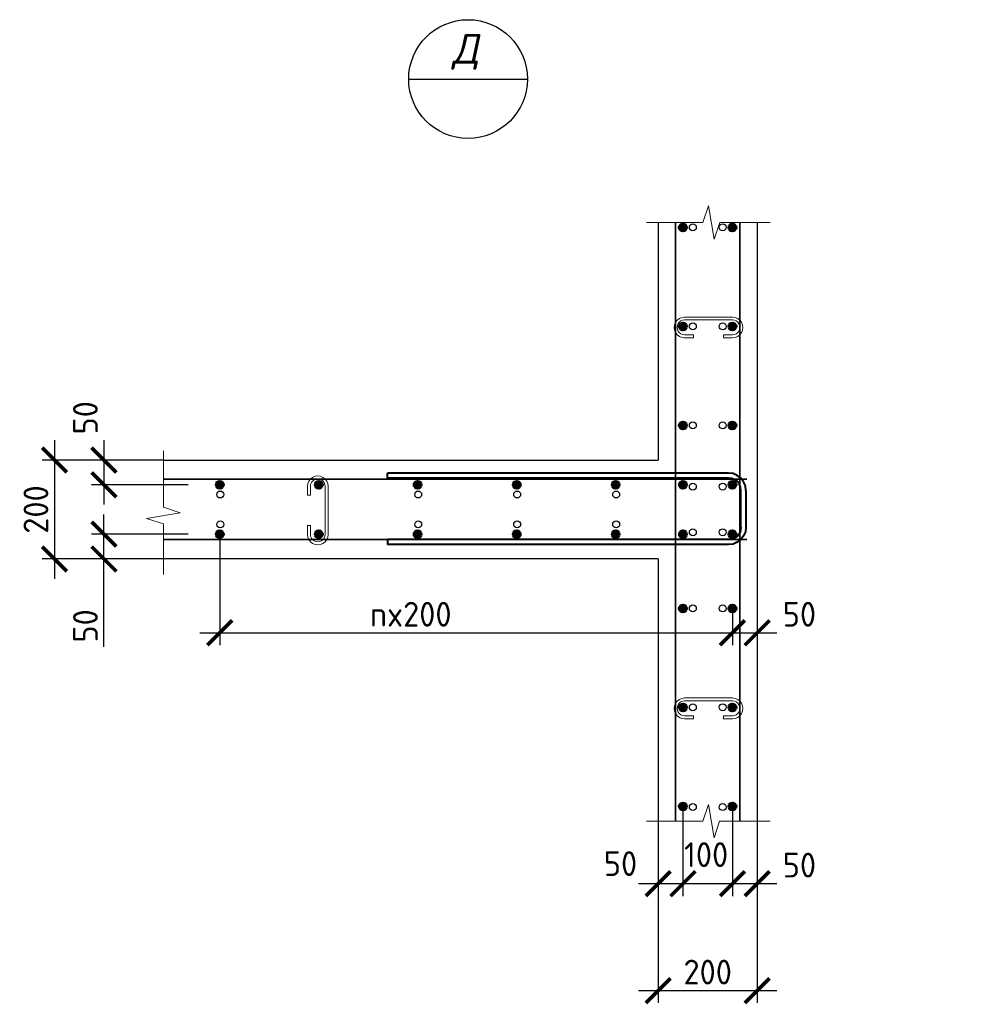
# Model space of a CAD drawing. Header units: millimetres. Extents: x 376598 to 1249954, y -318491 to -22134.
# Tile 35 of 256: x 469431 to 479167, y -156523 to -146573. Entities that reach past the tile are written whole.
import ezdxf
from ezdxf.enums import TextEntityAlignment as Align

# ---------------------------------------------------------------- set-up
doc = ezdxf.new("R2010")
doc.units = ezdxf.units.MM
for name, color, linetype, lineweight in [('0.35 ___', 243, 'Continuous', 35), ('0.4 ___', 121, 'Continuous', 40), ('Арм_хомуты', 133, 'Continuous', 18), ('Арм_шпильки', 143, 'Continuous', 18), ('Арматура', 152, 'Continuous', 40), ('Выноски', 20, 'Continuous', 20), ('РАЗМЕРЫ', 1, 'Continuous', 9), ('Текст', 7, 'Continuous', 25)]:
    doc.layers.add(name, color=color, linetype=linetype, lineweight=lineweight)
doc.styles.add('GOST 2.304', font='CS_Gost2304.shx')
doc.styles.add('GOST-2.304_Type-B', font='GOST_Common.ttf')
doc.styles.add('Украинский', font='isocpeur.ttf', dxfattribs={"oblique": 12})
doc.dimstyles.new('СПДС', dxfattribs={"dimscale": 100, "dimtxt": 2.5, "dimasz": 2.5, "dimexe": 1.25, "dimexo": 0, "dimtad": 1, "dimdec": 0, "dimtxsty": 'GOST-2.304_Type-B', "dimblk": 'ARCHTICK', "dimcen": 2.5, "dimdle": 2, "dimadec": 0, "dimazin": 2, "dimtfac": 0.75, "dimtdec": 0, "dimtmove": 1, "dimatfit": 3, "dimfxl": 1, "dimtolj": 1, "dimarcsym": 1})

# ---------------------------------------------------------------- blocks, each defined once
blk = doc.blocks.new('_ArchTick')
at = {"color": 0, "linetype": 'ByBlock', "const_width": 0.15}
blk.add_lwpolyline([(-0.5, -0.5), (0.5, 0.5)], dxfattribs=at)
blk = doc.blocks.new('*D1024')
at = {"layer": 'DEFPOINTS', "color": 0, "lineweight": 0, "transparency": 16777216}
for p in [(470882.7, -151022.6), (469782.7, -152022.6), (470882.7, -152022.6)]:
    blk.add_point(p, dxfattribs=at)
at = {"layer": 'РАЗМЕРЫ', "color": 0, "lineweight": -2, "transparency": 16777216}
for p, q in [((469782.7, -150822.6), (469782.7, -152222.6)), ((470882.7, -151022.6), (469657.7, -151022.6)), ((470882.7, -152022.6), (469657.7, -152022.6))]:
    blk.add_line(p, q, dxfattribs=at)
at = {"layer": 'РАЗМЕРЫ', "color": 0, "lineweight": -2, "transparency": 16777216, "xscale": 250, "yscale": 250, "zscale": 250}
for p, rotation in [((469782.7, -151022.6), 90), ((469782.7, -152022.6), 270)]:
    blk.add_blockref('_ArchTick', p, dxfattribs=dict(at, rotation=rotation))
at = {"layer": 'РАЗМЕРЫ', "color": 0, "lineweight": 0, "transparency": 16777216, "insert": (469595.2, -151522.6), "char_height": 250, "attachment_point": 5, "rotation": 90, "style": 'GOST-2.304_Type-B'}
blk.add_mtext('\\A1;200', dxfattribs=at)
blk = doc.blocks.new('*D1025')
at = {"layer": 'DEFPOINTS', "color": 0, "lineweight": 0, "transparency": 16777216}
for p in [(471452.7, -151772.6), (476882.5, -152522.6), (476882.5, -152768.6)]:
    blk.add_point(p, dxfattribs=at)
at = {"layer": 'РАЗМЕРЫ', "color": 0, "lineweight": -2, "transparency": 16777216}
for p, q in [((471452.7, -151772.6), (471452.7, -152893.6)), ((476882.5, -152522.6), (476882.5, -152893.6)), ((471252.7, -152768.6), (477082.5, -152768.6))]:
    blk.add_line(p, q, dxfattribs=at)
at = {"layer": 'РАЗМЕРЫ', "color": 0, "lineweight": -2, "transparency": 16777216, "xscale": 250, "yscale": 250, "zscale": 250, "rotation": 180}
blk.add_blockref('_ArchTick', (471452.7, -152768.6), dxfattribs=at)
at = {"layer": 'РАЗМЕРЫ', "color": 0, "lineweight": -2, "transparency": 16777216, "xscale": 250, "yscale": 250, "zscale": 250}
blk.add_blockref('_ArchTick', (476882.5, -152768.6), dxfattribs=at)
at = {"layer": 'РАЗМЕРЫ', "color": 0, "lineweight": 0, "transparency": 16777216, "insert": (473382.5, -152581.1), "char_height": 250, "attachment_point": 5, "style": 'GOST-2.304_Type-B'}
blk.add_mtext('\\A1;nx200', dxfattribs=at)
blk = doc.blocks.new('*D1026')
at = {"layer": 'DEFPOINTS', "color": 0, "lineweight": 0, "transparency": 16777216}
for p in [(476882.5, -152272.6), (476632.5, -152522.6), (476882.5, -152768.6)]:
    blk.add_point(p, dxfattribs=at)
at = {"layer": 'РАЗМЕРЫ', "color": 0, "lineweight": -2, "transparency": 16777216}
for p, q in [((476882.5, -152272.6), (476882.5, -152893.6)), ((476632.5, -152522.6), (476632.5, -152893.6)), ((476432.5, -152768.6), (477082.5, -152768.6))]:
    blk.add_line(p, q, dxfattribs=at)
at = {"layer": 'РАЗМЕРЫ', "color": 0, "lineweight": -2, "transparency": 16777216, "xscale": 250, "yscale": 250, "zscale": 250, "rotation": 180}
blk.add_blockref('_ArchTick', (476632.5, -152768.6), dxfattribs=at)
at = {"layer": 'РАЗМЕРЫ', "color": 0, "lineweight": -2, "transparency": 16777216, "xscale": 250, "yscale": 250, "zscale": 250}
blk.add_blockref('_ArchTick', (476882.5, -152768.6), dxfattribs=at)
at = {"layer": 'РАЗМЕРЫ', "color": 0, "lineweight": 0, "transparency": 16777216, "insert": (477309.1, -152581.1), "char_height": 250, "attachment_point": 5, "style": 'GOST-2.304_Type-B'}
blk.add_mtext('\\A1;50', dxfattribs=at)
blk = doc.blocks.new('*D1027')
at = {"layer": 'DEFPOINTS', "color": 0, "lineweight": 0, "transparency": 16777216}
for p in [(470882.7, -151022.6), (470282.7, -151272.6), (471132.7, -151272.6)]:
    blk.add_point(p, dxfattribs=at)
at = {"layer": 'РАЗМЕРЫ', "color": 0, "lineweight": -2, "transparency": 16777216}
for p, q in [((470282.7, -150822.6), (470282.7, -151472.6)), ((470882.7, -151022.6), (470157.7, -151022.6)), ((471132.7, -151272.6), (470157.7, -151272.6))]:
    blk.add_line(p, q, dxfattribs=at)
at = {"layer": 'РАЗМЕРЫ', "color": 0, "lineweight": -2, "transparency": 16777216, "xscale": 250, "yscale": 250, "zscale": 250}
for p, rotation in [((470282.7, -151022.6), 90), ((470282.7, -151272.6), 270)]:
    blk.add_blockref('_ArchTick', p, dxfattribs=dict(at, rotation=rotation))
at = {"layer": 'РАЗМЕРЫ', "color": 0, "lineweight": 0, "transparency": 16777216, "insert": (470095.2, -150596), "char_height": 250, "attachment_point": 5, "rotation": 90, "style": 'GOST-2.304_Type-B'}
blk.add_mtext('\\A1;50', dxfattribs=at)
blk = doc.blocks.new('*D1028')
at = {"layer": 'DEFPOINTS', "color": 0, "lineweight": 0, "transparency": 16777216}
for p in [(470282.7, -151772.6), (471132.7, -151772.6), (471132.7, -152022.6)]:
    blk.add_point(p, dxfattribs=at)
at = {"layer": 'РАЗМЕРЫ', "color": 0, "lineweight": -2, "transparency": 16777216}
for p, q in [((470282.7, -152222.6), (470282.7, -151572.6)), ((471132.7, -151772.6), (470157.7, -151772.6)), ((471132.7, -152022.6), (470157.7, -152022.6)), ((470282.7, -152911.6), (470282.7, -152022.6))]:
    blk.add_line(p, q, dxfattribs=at)
at = {"layer": 'РАЗМЕРЫ', "color": 0, "lineweight": -2, "transparency": 16777216, "xscale": 250, "yscale": 250, "zscale": 250}
for p, rotation in [((470282.7, -151772.6), 90), ((470282.7, -152022.6), 270)]:
    blk.add_blockref('_ArchTick', p, dxfattribs=dict(at, rotation=rotation))
at = {"layer": 'РАЗМЕРЫ', "color": 0, "lineweight": 0, "transparency": 16777216, "insert": (470095.2, -152699.1), "char_height": 250, "attachment_point": 5, "rotation": 90, "style": 'GOST-2.304_Type-B'}
blk.add_mtext('\\A1;50', dxfattribs=at)
blk = doc.blocks.new('*D1029')
at = {"layer": 'DEFPOINTS', "color": 0, "lineweight": 0, "transparency": 16777216}
for p in [(476632.5, -154522.6), (476882.5, -154672.9), (476632.5, -155303.6)]:
    blk.add_point(p, dxfattribs=at)
at = {"layer": 'РАЗМЕРЫ', "color": 0, "lineweight": -2, "transparency": 16777216}
for p, q in [((476632.5, -154522.6), (476632.5, -155428.6)), ((476882.5, -154672.9), (476882.5, -155428.6)), ((477082.5, -155303.6), (476432.5, -155303.6))]:
    blk.add_line(p, q, dxfattribs=at)
at = {"layer": 'РАЗМЕРЫ', "color": 0, "lineweight": -2, "transparency": 16777216, "xscale": 250, "yscale": 250, "zscale": 250, "rotation": 180}
blk.add_blockref('_ArchTick', (476632.5, -155303.6), dxfattribs=at)
at = {"layer": 'РАЗМЕРЫ', "color": 0, "lineweight": -2, "transparency": 16777216, "xscale": 250, "yscale": 250, "zscale": 250}
blk.add_blockref('_ArchTick', (476882.5, -155303.6), dxfattribs=at)
at = {"layer": 'РАЗМЕРЫ', "color": 0, "lineweight": 0, "transparency": 16777216, "insert": (477309.1, -155116.1), "char_height": 250, "attachment_point": 5, "style": 'GOST-2.304_Type-B'}
blk.add_mtext('\\A1;50', dxfattribs=at)
blk = doc.blocks.new('*D1030')
at = {"layer": 'DEFPOINTS', "color": 0, "lineweight": 0, "transparency": 16777216}
for p in [(476132.5, -154522.6), (476632.5, -154522.6), (476132.5, -155303.6)]:
    blk.add_point(p, dxfattribs=at)
at = {"layer": 'РАЗМЕРЫ', "color": 0, "lineweight": -2, "transparency": 16777216}
for p, q in [((476132.5, -154522.6), (476132.5, -155428.6)), ((476632.5, -154522.6), (476632.5, -155428.6)), ((476832.5, -155303.6), (475932.5, -155303.6))]:
    blk.add_line(p, q, dxfattribs=at)
at = {"layer": 'РАЗМЕРЫ', "color": 0, "lineweight": -2, "transparency": 16777216, "xscale": 250, "yscale": 250, "zscale": 250, "rotation": 180}
blk.add_blockref('_ArchTick', (476132.5, -155303.6), dxfattribs=at)
at = {"layer": 'РАЗМЕРЫ', "color": 0, "lineweight": -2, "transparency": 16777216, "xscale": 250, "yscale": 250, "zscale": 250}
blk.add_blockref('_ArchTick', (476632.5, -155303.6), dxfattribs=at)
at = {"layer": 'РАЗМЕРЫ', "color": 0, "lineweight": 0, "transparency": 16777216, "insert": (476366.7, -155010.5), "char_height": 250, "attachment_point": 5, "style": 'GOST-2.304_Type-B'}
blk.add_mtext('\\A1;100', dxfattribs=at)
blk = doc.blocks.new('*D1031')
at = {"layer": 'DEFPOINTS', "color": 0, "lineweight": 0, "transparency": 16777216}
for p in [(476132.5, -154522.6), (475882.5, -154672.9), (475882.5, -155303.6)]:
    blk.add_point(p, dxfattribs=at)
at = {"layer": 'РАЗМЕРЫ', "color": 0, "lineweight": -2, "transparency": 16777216}
for p, q in [((476132.5, -154522.6), (476132.5, -155428.6)), ((475882.5, -154672.9), (475882.5, -155428.6)), ((476332.5, -155303.6), (475682.5, -155303.6))]:
    blk.add_line(p, q, dxfattribs=at)
at = {"layer": 'РАЗМЕРЫ', "color": 0, "lineweight": -2, "transparency": 16777216, "xscale": 250, "yscale": 250, "zscale": 250, "rotation": 180}
blk.add_blockref('_ArchTick', (475882.5, -155303.6), dxfattribs=at)
at = {"layer": 'РАЗМЕРЫ', "color": 0, "lineweight": -2, "transparency": 16777216, "xscale": 250, "yscale": 250, "zscale": 250}
blk.add_blockref('_ArchTick', (476132.5, -155303.6), dxfattribs=at)
at = {"layer": 'РАЗМЕРЫ', "color": 0, "lineweight": 0, "transparency": 16777216, "insert": (475501.4, -155100.6), "char_height": 250, "attachment_point": 5, "style": 'GOST-2.304_Type-B'}
blk.add_mtext('\\A1;50', dxfattribs=at)
blk = doc.blocks.new('*D1032')
at = {"layer": 'DEFPOINTS', "color": 0, "lineweight": 0, "transparency": 16777216}
for p in [(475882.5, -154672.9), (476882.5, -154672.9), (476882.5, -156384.3)]:
    blk.add_point(p, dxfattribs=at)
at = {"layer": 'РАЗМЕРЫ', "color": 0, "lineweight": -2, "transparency": 16777216}
for p, q in [((475882.5, -154672.9), (475882.5, -156509.3)), ((476882.5, -154672.9), (476882.5, -156509.3)), ((475682.5, -156384.3), (477082.5, -156384.3))]:
    blk.add_line(p, q, dxfattribs=at)
at = {"layer": 'РАЗМЕРЫ', "color": 0, "lineweight": -2, "transparency": 16777216, "xscale": 250, "yscale": 250, "zscale": 250, "rotation": 180}
blk.add_blockref('_ArchTick', (475882.5, -156384.3), dxfattribs=at)
at = {"layer": 'РАЗМЕРЫ', "color": 0, "lineweight": -2, "transparency": 16777216, "xscale": 250, "yscale": 250, "zscale": 250}
blk.add_blockref('_ArchTick', (476882.5, -156384.3), dxfattribs=at)
at = {"layer": 'РАЗМЕРЫ', "color": 0, "lineweight": 0, "transparency": 16777216, "insert": (476382.5, -156196.8), "char_height": 250, "attachment_point": 5, "style": 'GOST-2.304_Type-B'}
blk.add_mtext('\\A1;200', dxfattribs=at)
blk = doc.blocks.new('*U18')
for p, q in [((6, 24.2), (12.8, 27)), ((12.8, 27), (20, 28)), ((44, 28), (20, 28)), ((44, 20), (44, 28)), ((125.4, 28), (149.4, 28)), ((125.4, 20), (125.4, 28)), ((156.7, 27), (149.4, 28)), ((163.4, 24.2), (156.7, 27)), ((-8, 0), (-7, 7.2)), ((-7, 7.2), (-4.2, 14)), ((-4.2, 14), (0.2, 19.8)), ((0.2, 19.8), (6, 24.2)), ((20, 20), (44, 20)), ((149.4, 20), (125.4, 20)), ((169.2, 19.8), (163.4, 24.2)), ((173.7, 14), (169.2, 19.8)), ((176.5, 7.2), (173.7, 14)), ((177.4, 0), (176.5, 7.2)), ((176.5, -7.2), (177.4, 0)), ((-7, -7.2), (-8, 0)), ((-4.2, -14), (-7, -7.2)), ((0.2, -19.8), (-4.2, -14)), ((6, -24.2), (0.2, -19.8)), ((12.8, -27), (6, -24.2)), ((156.7, -27), (163.4, -24.2)), ((163.4, -24.2), (169.2, -19.8)), ((169.2, -19.8), (173.7, -14)), ((173.7, -14), (176.5, -7.2)), ((20, -28), (12.8, -27)), ((20, -28), (149.4, -28)), ((149.4, -28), (156.7, -27))]:
    blk.add_line(p, q)
at = {"color": 0, "linetype": 'ByBlock', "lineweight": -2}
for p, q in [((0, 0), (0.7, 5.2)), ((0.7, 5.2), (2.7, 10)), ((2.7, 10), (5.9, 14.1)), ((5.9, 14.1), (10, 17.3)), ((10, 17.3), (14.8, 19.3)), ((14.8, 19.3), (20, 20)), ((154.6, 19.3), (149.4, 20)), ((159.4, 17.3), (154.6, 19.3)), ((163.6, 14.1), (159.4, 17.3)), ((166.8, 10), (163.6, 14.1)), ((168.8, 5.2), (166.8, 10)), ((169.4, 0), (168.8, 5.2)), ((168.8, -5.2), (169.4, 0)), ((0.7, -5.2), (0, 0)), ((2.7, -10), (0.7, -5.2)), ((5.9, -14.1), (2.7, -10)), ((10, -17.3), (5.9, -14.1)), ((14.8, -19.3), (10, -17.3)), ((20, -20), (14.8, -19.3)), ((20, -20), (149.4, -20)), ((149.4, -20), (154.6, -19.3)), ((154.6, -19.3), (159.4, -17.3)), ((159.4, -17.3), (163.6, -14.1)), ((163.6, -14.1), (166.8, -10)), ((166.8, -10), (168.8, -5.2))]:
    blk.add_line(p, q, dxfattribs=at)
at = {"style": 'GOST 2.304', "oblique": 15, "flags": 9}
for tag, p in [('ДИАМЕТР', (117.8, -62.2)), ('ДЛИНА', (118.1, -72.5)), ('ПОЗИЦИЯ', (118, -56.6)), ('КЛАСС', (118, -67.8)), ('МАССА', (118.7, -78.2))]:
    blk.add_attdef(tag, p, '', height=2.5, dxfattribs=at)
blk = doc.blocks.new('*U20')
at = {"color": 0, "linetype": 'ByBlock', "lineweight": -2}
for p, q in [((-72.3, 25), (-72.3, 714.4)), ((-62.3, 714.4), (-72.3, 714.4)), ((-62.3, 25), (-62.3, 714.4)), ((62.3, 25), (62.3, 714.4)), ((62.3, 714.4), (72.3, 714.4)), ((72.3, 25), (72.3, 714.4)), ((-71.1, 15.9), (-72.3, 25)), ((-61.4, 18.5), (-62.3, 25)), ((61.4, 18.5), (62.3, 25)), ((71.1, 15.9), (72.3, 25)), ((-67.6, 7.5), (-71.1, 15.9)), ((-62, 0.3), (-67.6, 7.5)), ((-54.8, -5.3), (-62, 0.3)), ((-58.9, 12.5), (-61.4, 18.5)), ((-55, 7.3), (-58.9, 12.5)), ((-49.8, 3.3), (-55, 7.3)), ((-43.8, 0.9), (-49.8, 3.3)), ((-37.3, 0), (-43.8, 0.9)), ((-37.3, 0), (37.3, 0)), ((37.3, 0), (43.8, 0.9)), ((43.8, 0.9), (49.8, 3.3)), ((49.8, 3.3), (55, 7.3)), ((54.8, -5.3), (62, 0.3)), ((55, 7.3), (58.9, 12.5)), ((58.9, 12.5), (61.4, 18.5)), ((62, 0.3), (67.6, 7.5)), ((67.6, 7.5), (71.1, 15.9)), ((-46.4, -8.8), (-54.8, -5.3)), ((-37.3, -10), (-46.4, -8.8)), ((37.3, -10), (-37.3, -10)), ((37.3, -10), (46.4, -8.8)), ((46.4, -8.8), (54.8, -5.3))]:
    blk.add_line(p, q, dxfattribs=at)
at = {"style": 'GOST 2.304', "oblique": 15, "flags": 9}
for tag, p in [('ПОЗИЦИЯ', (1021, -185)), ('ДИАМЕТР', (1021.3, -189.3)), ('КЛАСС', (1021.6, -193.8)), ('ДЛИНА', (1022, -198.5)), ('МАССА', (1022.3, -203.9))]:
    blk.add_attdef(tag, p, '', height=2.5, dxfattribs=at)

msp = doc.modelspace()

# ---------------------------------------------------------------- hatches: boundary and pattern name
at = {"layer": 'Арматура'}
h = msp.add_hatch(color=256, dxfattribs=at)
h.dxf.hatch_style = 1
h.paths.add_polyline_path([(476092.5, -148672.6, -1), (476172.5, -148672.6, -1)])
h = msp.add_hatch(color=256, dxfattribs=at)
h.dxf.hatch_style = 1
h.paths.add_polyline_path([(476672.5, -148672.6, 1), (476592.5, -148672.6, 1)])
h = msp.add_hatch(color=256, dxfattribs=at)
h.dxf.hatch_style = 1
h.paths.add_polyline_path([(476092.5, -149672.6, -1), (476172.5, -149672.6, -1)])
h = msp.add_hatch(color=256, dxfattribs=at)
h.dxf.hatch_style = 1
h.paths.add_polyline_path([(476672.5, -149672.6, 1), (476592.5, -149672.6, 1)])
h = msp.add_hatch(color=256, dxfattribs=at)
h.dxf.hatch_style = 1
h.paths.add_polyline_path([(476092.5, -150672.6, 1), (476172.5, -150672.6, 1)])
h = msp.add_hatch(color=256, dxfattribs=at)
h.dxf.hatch_style = 1
h.paths.add_polyline_path([(476672.5, -150672.6, -1), (476592.5, -150672.6, -1)])
h = msp.add_hatch(color=256, dxfattribs=at)
h.dxf.hatch_style = 1
h.paths.add_polyline_path([(471452.7, -151232.6, 1), (471452.7, -151312.6, 1)])
h = msp.add_hatch(color=256, dxfattribs=at)
h.dxf.hatch_style = 1
h.paths.add_polyline_path([(472452.7, -151232.6, 1), (472452.7, -151312.6, 1)])
h = msp.add_hatch(color=256, dxfattribs=at)
h.dxf.hatch_style = 1
h.paths.add_polyline_path([(473451.9, -151232.6, 1), (473451.9, -151312.6, 1)])
h = msp.add_hatch(color=256, dxfattribs=at)
h.dxf.hatch_style = 1
h.paths.add_polyline_path([(474452.7, -151232.6, 1), (474452.7, -151312.6, 1)])
h = msp.add_hatch(color=256, dxfattribs=at)
h.dxf.hatch_style = 1
h.paths.add_polyline_path([(475452.7, -151232.6, 1), (475452.7, -151312.6, 1)])
h = msp.add_hatch(color=256, dxfattribs=at)
h.dxf.hatch_style = 1
h.paths.add_polyline_path([(476132.7, -151232.6, 1), (476132.7, -151312.6, 1)])
h = msp.add_hatch(color=256, dxfattribs=at)
h.dxf.hatch_style = 1
h.paths.add_polyline_path([(476632.5, -151232.6, -1), (476632.5, -151312.6, -1)])
h = msp.add_hatch(color=256, dxfattribs=at)
h.dxf.hatch_style = 1
h.paths.add_polyline_path([(471452.7, -151812.6, -1), (471452.7, -151732.6, -1)])
h = msp.add_hatch(color=256, dxfattribs=at)
h.dxf.hatch_style = 1
h.paths.add_polyline_path([(472452.7, -151812.6, -1), (472452.7, -151732.6, -1)])
h = msp.add_hatch(color=256, dxfattribs=at)
h.dxf.hatch_style = 1
h.paths.add_polyline_path([(473451.9, -151812.6, -1), (473451.9, -151732.6, -1)])
h = msp.add_hatch(color=256, dxfattribs=at)
h.dxf.hatch_style = 1
h.paths.add_polyline_path([(474452.7, -151812.6, -1), (474452.7, -151732.6, -1)])
h = msp.add_hatch(color=256, dxfattribs=at)
h.dxf.hatch_style = 1
h.paths.add_polyline_path([(475452.7, -151812.6, -1), (475452.7, -151732.6, -1)])
h = msp.add_hatch(color=256, dxfattribs=at)
h.dxf.hatch_style = 1
h.paths.add_polyline_path([(476132.7, -151812.6, -1), (476132.7, -151732.6, -1)])
h = msp.add_hatch(color=256, dxfattribs=at)
h.dxf.hatch_style = 1
h.paths.add_polyline_path([(476632.5, -151812.6, 1), (476632.5, -151732.6, 1)])
h = msp.add_hatch(color=256, dxfattribs=at)
h.dxf.hatch_style = 1
h.paths.add_polyline_path([(476092.5, -152522.6, -1), (476172.5, -152522.6, -1)])
h = msp.add_hatch(color=256, dxfattribs=at)
h.dxf.hatch_style = 1
h.paths.add_polyline_path([(476672.5, -152522.6, 1), (476592.5, -152522.6, 1)])
h = msp.add_hatch(color=256, dxfattribs=at)
h.dxf.hatch_style = 1
h.paths.add_polyline_path([(476092.5, -153522.6, 1), (476172.5, -153522.6, 1)])
h = msp.add_hatch(color=256, dxfattribs=at)
h.dxf.hatch_style = 1
h.paths.add_polyline_path([(476672.5, -153522.6, -1), (476592.5, -153522.6, -1)])
h = msp.add_hatch(color=256, dxfattribs=at)
h.dxf.hatch_style = 1
h.paths.add_polyline_path([(476092.5, -154522.6, 1), (476172.5, -154522.6, 1)])
h = msp.add_hatch(color=256, dxfattribs=at)
h.dxf.hatch_style = 1
h.paths.add_polyline_path([(476672.5, -154522.6, -1), (476592.5, -154522.6, -1)])

# ---------------------------------------------------------------- linework, layer by layer
at = {"layer": '0.35 ___', "ltscale": 100}
for p, q in [((476057.5, -148622.3), (476057.5, -154672.9)), ((476707.5, -148622.3), (476707.5, -154672.9)), ((476779.3, -151216.2), (470882.7, -151216.2)), ((476779.3, -151826), (470882.7, -151826))]:
    msp.add_line(p, q, dxfattribs=at)
at = {"layer": '0.4 ___', "lineweight": 25, "ltscale": 0.1}
for p, q in [((475882.5, -148622.3), (475882.5, -151022.6)), ((476882.5, -148622.3), (476882.5, -154672.9)), ((470882.7, -151022.6), (475882.5, -151022.6)), ((475882.5, -152022.6), (470882.7, -152022.6)), ((475882.5, -152022.6), (475882.5, -154672.9))]:
    msp.add_line(p, q, dxfattribs=at)
at = {"layer": 'Арматура'}
for centre in [(476132.5, -148672.6), (476632.5, -148672.6), (476132.5, -149672.6), (476632.5, -149672.6), (476132.5, -150672.6), (476632.5, -150672.6), (471452.7, -151272.6), (472452.7, -151272.6), (473451.9, -151272.6), (474452.7, -151272.6), (475452.7, -151272.6), (476132.7, -151272.6), (476632.5, -151272.6), (471452.7, -151772.6), (472452.7, -151772.6), (473451.9, -151772.6), (474452.7, -151772.6), (475452.7, -151772.6), (476132.7, -151772.6), (476632.5, -151772.6), (476132.5, -152522.6), (476632.5, -152522.6), (476132.5, -153522.6), (476632.5, -153522.6), (476132.5, -154522.6), (476632.5, -154522.6)]:
    msp.add_circle(centre, 40, dxfattribs=at)
at = {"layer": 'Выноски', "lineweight": 30}
msp.add_line((473361.3, -147172.9), (474561.3, -147172.9), dxfattribs=at)
msp.add_circle((473961.3, -147172.9), 600, dxfattribs=at)
at = {"layer": 'РАЗМЕРЫ'}
for points in [[(477013.6, -148622.3), (476503.7, -148622.3), (476447.4, -148791), (476391.2, -148453.5), (476334.9, -148622.3), (475763.6, -148622.3)], [(470882.6, -152178.9), (470882.7, -151668.9), (470713.9, -151612.7), (471051.4, -151556.4), (470882.7, -151500.2), (470882.7, -150928.9)], [(477012.7, -154672.9), (476502.7, -154672.9), (476446.5, -154841.6), (476390.2, -154504.1), (476334, -154672.9), (475762.7, -154672.9)]]:
    msp.add_lwpolyline(points, dxfattribs=at)
at = {"layer": 'РАЗМЕРЫ', "color": 8, "linetype": 'Continuous', "lineweight": 30}
for centre in [(476232.5, -148670.7, -1000), (476534.3, -148670.7, -1000), (476232.5, -149672.6, -1000), (476534.3, -149672.6, -1000), (476232.5, -150672.6, -1000), (476534.3, -150672.6, -1000), (476232.5, -151290.8, -1000), (476534.3, -151290.8, -1000), (471457.5, -151370.8, -1000), (473457.5, -151370.8, -1000), (474457.5, -151370.8, -1000), (475457.5, -151370.8, -1000), (471457.5, -151672.6, -1000), (473457.5, -151672.6, -1000), (474457.5, -151672.6, -1000), (475457.5, -151672.6, -1000), (476232.5, -151752.6, -1000), (476534.3, -151752.6, -1000), (476232.5, -152521.4, -1000), (476534.3, -152521.4, -1000), (476232.5, -153521.4, -1000), (476534.3, -153521.4, -1000), (476232.5, -154529.4, -1000), (476534.3, -154529.4, -1000)]:
    msp.add_circle(centre, 35, dxfattribs=at)

# ---------------------------------------------------------------- block references
at = {"layer": 'Арм_хомуты', "lineweight": 40, "xscale": 5, "yscale": 5, "zscale": 5, "rotation": 89.99999999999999}
msp.add_blockref('*U20', (476718.8, -151515.8), dxfattribs=at)
at = {"layer": 'Арм_шпильки', "color": 3, "xscale": 3.75, "yscale": 3.75, "zscale": 3.75}
for p, rotation in [((476708.8, -149682.3), 179.9999999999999), ((472443, -151848.9), 89.99999999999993), ((476708.8, -153532.3), 179.9999999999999)]:
    msp.add_blockref('*U18', p, dxfattribs=dict(at, rotation=rotation))

# ---------------------------------------------------------------- texts
at = {"layer": 'Текст', "style": 'Украинский', "oblique": 12}
msp.add_text('Д', height=300, dxfattribs=at).set_placement((473936.3, -146897.9), align=Align.MIDDLE)

# ---------------------------------------------------------------- dimensions: what is measured, and where the dimension line sits
at = {"layer": 'РАЗМЕРЫ', "lineweight": 0}
for base, p1, p2, picture, middle in [((470282.7, -151272.6), (470882.7, -151022.6), (471132.7, -151272.6), '*D1027', (470282.7, -150596)), ((470282.7, -151772.6), (471132.7, -152022.6), (471132.7, -151772.6), '*D1028', (470282.7, -152699.1))]:
    dim = msp.add_linear_dim(base=base, p1=p1, p2=p2, angle=270, dimstyle='СПДС', override={"dimlfac": 0.2, "dimtofl": 0}, dxfattribs=at)
    dim.commit()
    dim.dimension.update_dxf_attribs({"geometry": picture, "text_midpoint": middle, "dimtype": 160})
dim = msp.add_linear_dim(base=(469782.7, -152022.6), p1=(470882.7, -151022.6), p2=(470882.7, -152022.6), angle=270, dimstyle='СПДС', override={"dimlfac": 0.2, "dimtofl": 0}, dxfattribs=at)
dim.commit()
dim.dimension.update_dxf_attribs({"geometry": '*D1024', "text_midpoint": (469595.2, -151522.6)})
dim = msp.add_linear_dim(base=(476882.5, -152768.6), p1=(471452.7, -151772.6), p2=(476882.5, -152522.6), text='nx200', dimstyle='СПДС', override={"dimlfac": 0.2, "dimtofl": 0}, dxfattribs=at)
dim.commit()
dim.dimension.update_dxf_attribs({"geometry": '*D1025', "text_midpoint": (473382.5, -152768.6), "dimtype": 160})
for base, p1, p2, picture, middle in [((476882.5, -152768.6), (476632.5, -152522.6), (476882.5, -152272.6), '*D1026', (477309.1, -152768.6)), ((475882.5, -155303.6), (476132.5, -154522.6), (475882.5, -154672.9), '*D1031', (475501.4, -155288.1)), ((476132.5, -155303.6), (476632.5, -154522.6), (476132.5, -154522.6), '*D1030', (476366.7, -155198)), ((476632.5, -155303.6), (476882.5, -154672.9), (476632.5, -154522.6), '*D1029', (477309.1, -155303.6))]:
    dim = msp.add_linear_dim(base=base, p1=p1, p2=p2, dimstyle='СПДС', override={"dimlfac": 0.2, "dimtofl": 0}, dxfattribs=at)
    dim.commit()
    dim.dimension.update_dxf_attribs({"geometry": picture, "text_midpoint": middle, "dimtype": 160})
dim = msp.add_linear_dim(base=(476882.5, -156384.3), p1=(475882.5, -154672.9), p2=(476882.5, -154672.9), dimstyle='СПДС', override={"dimlfac": 0.2, "dimtofl": 0}, dxfattribs=at)
dim.commit()
dim.dimension.update_dxf_attribs({"geometry": '*D1032', "text_midpoint": (476382.5, -156196.8)})

doc.saveas('drawing.dxf')
